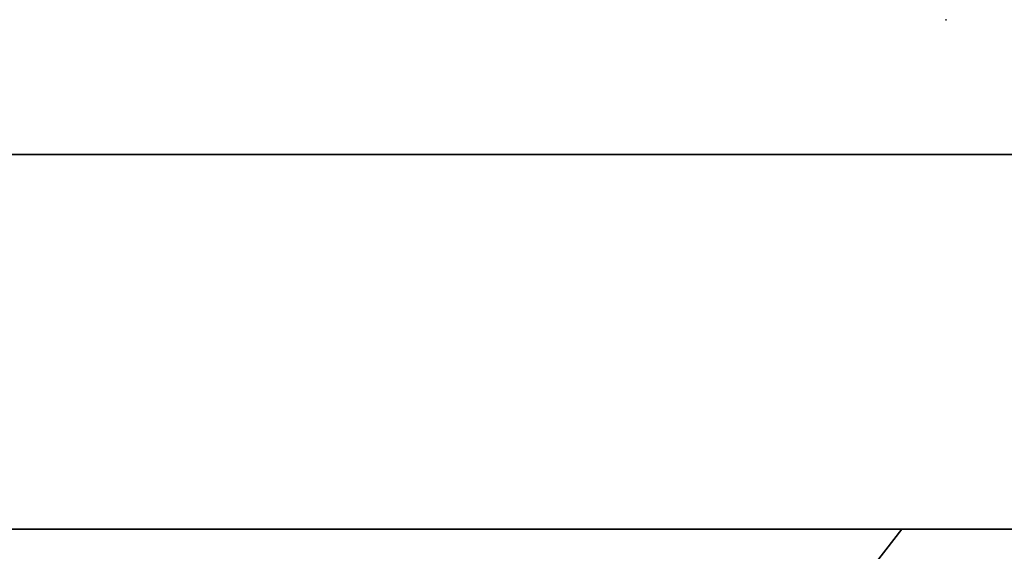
# Model space of a CAD drawing. Header units: millimetres. Extents: x -1465 to 393277, y -3788 to 454312.
# Tile 17 of 106: x 18393 to 18422, y 11624 to 11640. Entities that reach past the tile are written whole.
import ezdxf

# ---------------------------------------------------------------- set-up
doc = ezdxf.new("R2010")
doc.units = ezdxf.units.MM
doc.header["$XCLIPFRAME"] = 2
doc.layers.add('AHU03-3-68634OBJ', color=8, linetype='Continuous')
doc.layers.add('EC-MTR_250-0_7OBJ', color=8, linetype='Continuous')
picture_1 = doc.add_image_def('image1.bmp', size_in_pixel=(951, 911))

msp = doc.modelspace()

# ---------------------------------------------------------------- linework, layer by layer
at = {"layer": 'AHU03-3-68634OBJ', "color": 8, "linetype": 'Continuous', "lineweight": 35, "ltscale": 100}
for p, q in [((18477.777, 11635.827), (18210.777, 11635.827)), ((18477.777, 11624.827), (18210.777, 11624.827))]:
    msp.add_line(p, q, dxfattribs=at)
at = {"layer": 'EC-MTR_250-0_7OBJ', "color": 8, "linetype": 'Continuous', "lineweight": 35, "ltscale": 100}
for p, q in [((18420.07, 11639.79), (18420.101, 11639.79)), ((18417.777, 11623.527), (18418.792, 11624.827))]:
    msp.add_line(p, q, dxfattribs=at)

# ---------------------------------------------------------------- pictures from other files: only their frames are drawn
at = {"color": 8, "lineweight": 13}
image = msp.add_image(picture_1, insert=(17864.134, 12545.821), size_in_units=(1986.021, 1904.625), rotation=-90, dxfattribs=at)
image.set_boundary_path([(-0.5, -0.5), (950.5, 910.5)])

doc.saveas('drawing.dxf')
